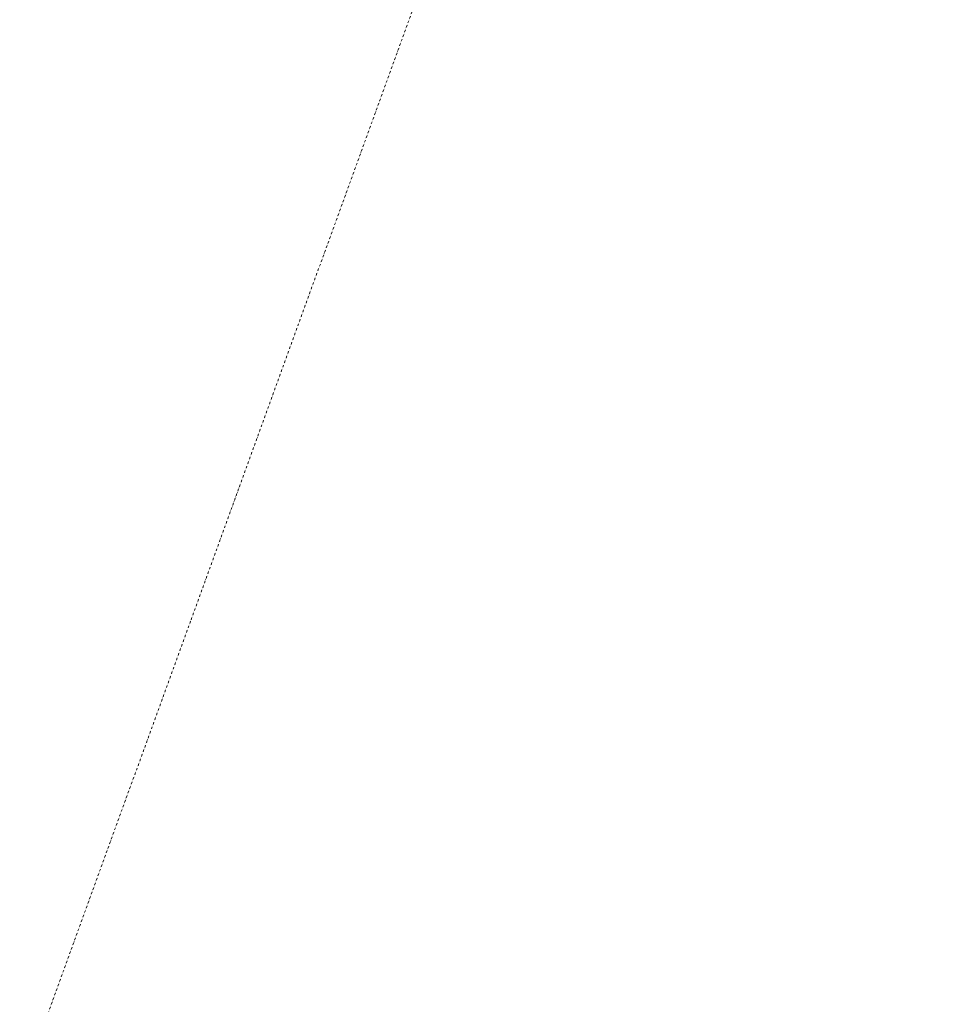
# Model space of a CAD drawing. Header units: millimetres. Extents: x 811 to 573824, y 137 to 100812.
# Tile 98 of 143: x 461767 to 464597, y 67741 to 70785. Entities that reach past the tile are written whole.
import ezdxf

# ---------------------------------------------------------------- set-up
doc = ezdxf.new("R2010")
doc.units = ezdxf.units.MM
doc.header["$LTSCALE"] = 3
doc.header["$MEASUREMENT"] = 0
doc.linetypes.add('DASHDOT2', pattern=[0.5, 0.25, -0.125, 0, -0.125])
for name, color, linetype, lineweight in [('FOH TEXT', 7, 'Continuous', 0), ('JOINERY DETAILS TEXT', 7, 'Continuous', 0), ('SECTION LINES', 7, 'Continuous', 0)]:
    doc.layers.add(name, color=color, linetype=linetype, lineweight=lineweight)
doc.styles.add('ARA-30', font='stylu.ttf', dxfattribs={"height": 60})
doc.styles.add('ARC SCALE50', font='swissc.ttf', dxfattribs={"height": 100})

msp = doc.modelspace()

# ---------------------------------------------------------------- linework, layer by layer
at = {"layer": 'SECTION LINES', "color": 1, "linetype": 'DASHDOT2', "ltscale": 10, "elevation": 0}
msp.add_lwpolyline([(462399, 71085.5), (463000.3, 70867.2), (462295.1, 68926), (462295.1, 68926), (459933.5, 62428.5), (459326.9, 62648.7)], dxfattribs=at)

# ---------------------------------------------------------------- texts
at = {"layer": 'FOH TEXT', "insert": (458707.2, 70769.7, 0.1), "char_height": 75, "attachment_point": 1, "style": 'ARC SCALE50'}
msp.add_mtext_dynamic_manual_height_columns('\\pi-5.2003;{\\fStylus BT|b0|i0|c0|p34;COMMUNITY\\P\\pi161.10643;TABLE\\P\\pi279.5636;8}', width=624.244, gutter_width=1, heights=[0], dxfattribs=at)
at = {"layer": 'JOINERY DETAILS TEXT', "insert": (460390.6, 68055.3), "char_height": 75, "width": 566.027, "attachment_point": 1, "rotation": 70.5719, "style": 'ARA-30', "bg_fill": 1, "box_fill_scale": 1.5, "bg_fill_color": 254, "bg_fill_transparency": 0}
msp.add_mtext('\\A1;\\pi149.59491;JD10\\P\\pi29.13371;DETAIL 8A', dxfattribs=at)
at = {"layer": 'JOINERY DETAILS TEXT', "insert": (454891.6, 68715.7, 1.5), "char_height": 75, "width": 566.027, "attachment_point": 1, "style": 'ARA-30', "bg_fill": 1, "box_fill_scale": 1.5, "bg_fill_color": 254, "bg_fill_transparency": 0}
msp.add_mtext('\\A1;\\pi164.66628;JD11\\P\\pi29.82002;DETAIL 09', dxfattribs=at)

doc.saveas('drawing.dxf')
